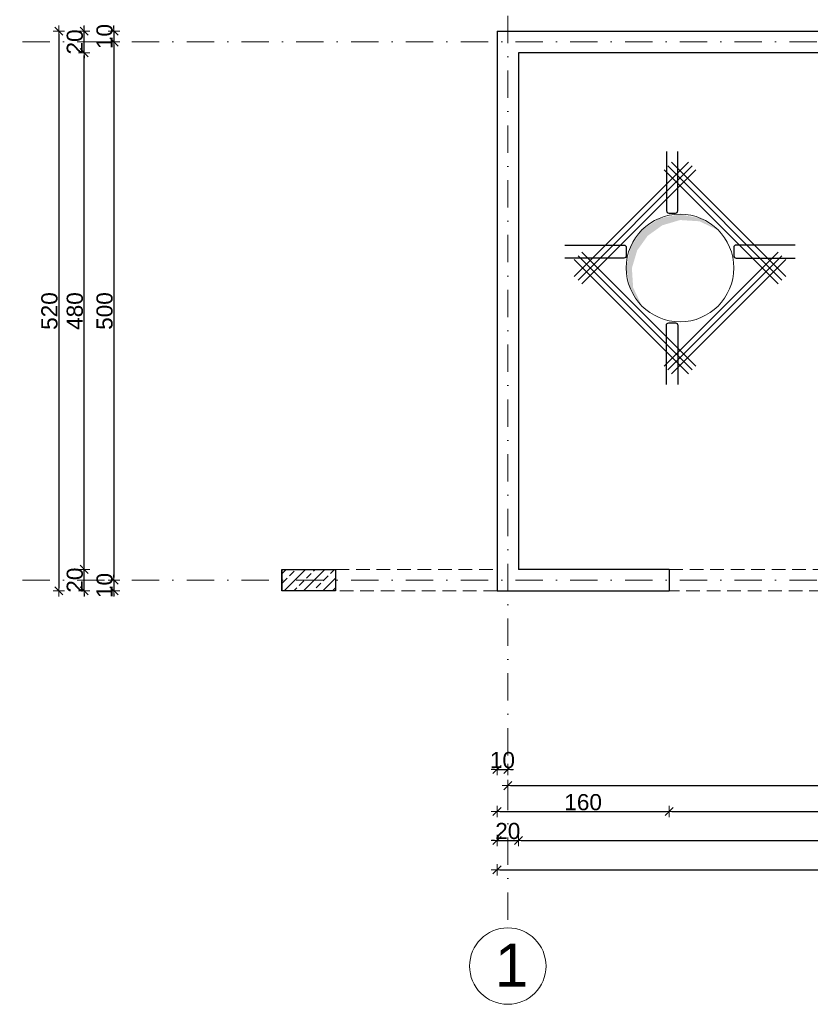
# Model space of a CAD drawing. Header units: millimetres. Extents: x -81893328 to 44149, y -26843406 to 95443303.
# Tile 14 of 100: x 27238 to 27972, y -7747 to -6832. Entities that reach past the tile are written whole.
import ezdxf

# ---------------------------------------------------------------- set-up
doc = ezdxf.new("R2010")
doc.units = ezdxf.units.MM
for name, pattern in [('CONTINOUS', [0]), ('DASHDOTX2', [50.8, 25.4, -12.7, 0, -12.7]), ('DASHED', [19.05, 12.7, -6.35])]:
    doc.linetypes.add(name, pattern=pattern)
for name, color, linetype, lineweight in [('A- osie', 2, 'DASHDOTX2', 5), ('aRMZ - kreskowanie', 43, 'Continuous', 5), ('aRMZ - osie', 2, 'DASHDOTX2', 5), ('aRMZ - wymiarowanie', 4, 'Continuous', 13), ('aRMZ - ściany', 20, 'Continuous', 30), ('gruba', 92, 'Continuous', 30), ('kRMZ - nadproża monolityczne', 1, 'DASHED', 5), ('kRMZ - otwory', 251, 'Continuous', 5), ('kRMZ - słupy żelbetowe', 30, 'Continuous', 30), ('kRMZ - ściany nośne', 5, 'Continuous', 30)]:
    doc.layers.add(name, color=color, linetype=linetype, lineweight=lineweight)
doc.styles.add('1-100 2', font='arial.ttf', dxfattribs={"height": 15})
doc.styles.get("Standard").update_dxf_attribs({"font": 'arial.ttf'})
doc.dimstyles.new('1-100', dxfattribs={"dimtxt": 15, "dimasz": 2.5, "dimexe": 1.25, "dimexo": 0.625, "dimgap": 1, "dimtad": 1, "dimdec": 0, "dimtxsty": '1-100 2', "dimblk": 'ZNACZKI', "dimcen": 2, "dimdle": 5, "dimse1": 1, "dimse2": 1, "dimclrd": 7, "dimclrt": 7, "dimadec": 0, "dimazin": 0, "dimtfac": 1, "dimtdec": 0, "dimtix": 1, "dimtmove": 1, "dimatfit": 3, "dimldrblk": 'ZNACZKI', "dimfxl": 1, "dimarcsym": 0})

# ---------------------------------------------------------------- blocks, each defined once
blk = doc.blocks.new('ZNACZKI')
for p, q in [((1.51, 1.51), (-1.51, -1.51)), ((0, 2.13), (0, -2.13)), ((-2.13, 0), (2.13, 0))]:
    blk.add_line(p, q)
blk = doc.blocks.new('*D1020')
at = {"layer": 'aRMZ - wymiarowanie', "color": 7, "lineweight": -2, "ltscale": 2, "transparency": 16777216}
for p, q in [((27678.94, -6618.11), (27676.44, -6618.11)), ((27681.44, -6618.11), (27691.44, -6618.11)), ((27693.94, -6618.11), (27696.44, -6618.11))]:
    blk.add_line(p, q, dxfattribs=at)
at = {"layer": 'Defpoints', "color": 0, "ltscale": 2, "transparency": 16777216}
for p in [(27691.44, -6618.11), (27691.44, -6827.85), (27681.44, -6842.85)]:
    blk.add_point(p, dxfattribs=at)
at = {"layer": 'aRMZ - wymiarowanie', "color": 7, "lineweight": -2, "ltscale": 2, "transparency": 16777216, "xscale": 2.5, "yscale": 2.5, "zscale": 2.5}
blk.add_blockref('ZNACZKI', (27681.44, -6618.11), dxfattribs=at)
at = {"layer": 'aRMZ - wymiarowanie', "color": 7, "lineweight": -2, "ltscale": 2, "transparency": 16777216, "xscale": 2.5, "yscale": 2.5, "zscale": 2.5, "rotation": 180}
blk.add_blockref('ZNACZKI', (27691.44, -6618.11), dxfattribs=at)
at = {"layer": 'aRMZ - wymiarowanie', "color": 7, "ltscale": 2, "transparency": 16777216, "insert": (27686.44, -6609.45), "char_height": 15, "attachment_point": 5, "style": '1-100 2'}
blk.add_mtext('10', dxfattribs=at)
blk = doc.blocks.new('*D1053')
at = {"layer": 'aRMZ - wymiarowanie', "color": 7, "lineweight": -2, "ltscale": 2, "transparency": 16777216}
blk.add_line((27693.94, -6618.11), (28588.94, -6618.11), dxfattribs=at)
at = {"layer": 'Defpoints', "color": 0, "ltscale": 2, "transparency": 16777216}
for p in [(28591.44, -6618.11), (28591.44, -6827.85), (27691.44, -6858.04)]:
    blk.add_point(p, dxfattribs=at)
at = {"layer": 'aRMZ - wymiarowanie', "color": 7, "lineweight": -2, "ltscale": 2, "transparency": 16777216, "xscale": 2.5, "yscale": 2.5, "zscale": 2.5, "rotation": 180}
blk.add_blockref('ZNACZKI', (27691.44, -6618.11), dxfattribs=at)
at = {"layer": 'aRMZ - wymiarowanie', "color": 7, "lineweight": -2, "ltscale": 2, "transparency": 16777216, "xscale": 2.5, "yscale": 2.5, "zscale": 2.5}
blk.add_blockref('ZNACZKI', (28591.44, -6618.11), dxfattribs=at)
at = {"layer": 'aRMZ - wymiarowanie', "color": 7, "ltscale": 2, "transparency": 16777216, "insert": (28141.44, -6609.45), "char_height": 15, "attachment_point": 5, "style": '1-100 2'}
blk.add_mtext('900', dxfattribs=at)
blk = doc.blocks.new('*D1054')
at = {"layer": 'aRMZ - wymiarowanie', "color": 7, "lineweight": -2, "ltscale": 2, "transparency": 16777216}
for p, q in [((27325.54, -6840.35), (27325.54, -6837.85)), ((27325.54, -6842.85), (27325.54, -6852.85)), ((27325.54, -6855.35), (27325.54, -6857.85))]:
    blk.add_line(p, q, dxfattribs=at)
at = {"layer": 'Defpoints', "color": 0, "ltscale": 2, "transparency": 16777216}
for p in [(27681.44, -6842.85), (27325.54, -6852.85), (27666.44, -6852.85)]:
    blk.add_point(p, dxfattribs=at)
at = {"layer": 'aRMZ - wymiarowanie', "color": 7, "lineweight": -2, "ltscale": 2, "transparency": 16777216, "xscale": 2.5, "yscale": 2.5, "zscale": 2.5}
for p, rotation in [((27325.54, -6842.85), 270), ((27325.54, -6852.85), 90)]:
    blk.add_blockref('ZNACZKI', p, dxfattribs=dict(at, rotation=rotation))
at = {"layer": 'aRMZ - wymiarowanie', "color": 7, "ltscale": 2, "transparency": 16777216, "insert": (27316.88, -6847.85), "char_height": 15, "attachment_point": 5, "rotation": 90, "style": '1-100 2'}
blk.add_mtext('10', dxfattribs=at)
blk = doc.blocks.new('*D1055')
at = {"layer": 'aRMZ - wymiarowanie', "color": 7, "lineweight": -2, "ltscale": 2, "transparency": 16777216}
blk.add_line((27325.54, -6855.35), (27325.54, -7350.35), dxfattribs=at)
at = {"layer": 'Defpoints', "color": 0, "ltscale": 2, "transparency": 16777216}
for p in [(27666.44, -6852.85), (27325.54, -7352.85), (27666.44, -7352.85)]:
    blk.add_point(p, dxfattribs=at)
at = {"layer": 'aRMZ - wymiarowanie', "color": 7, "lineweight": -2, "ltscale": 2, "transparency": 16777216, "xscale": 2.5, "yscale": 2.5, "zscale": 2.5}
for p, rotation in [((27325.54, -6852.85), 90), ((27325.54, -7352.85), 270)]:
    blk.add_blockref('ZNACZKI', p, dxfattribs=dict(at, rotation=rotation))
at = {"layer": 'aRMZ - wymiarowanie', "color": 7, "ltscale": 2, "transparency": 16777216, "insert": (27316.88, -7102.85), "char_height": 15, "attachment_point": 5, "rotation": 90, "style": '1-100 2'}
blk.add_mtext('500', dxfattribs=at)
blk = doc.blocks.new('*D1024')
at = {"layer": 'aRMZ - wymiarowanie', "color": 7, "lineweight": -2, "ltscale": 2, "transparency": 16777216}
for p, q in [((27325.54, -7350.35), (27325.54, -7347.85)), ((27325.54, -7352.85), (27325.54, -7362.85)), ((27325.54, -7365.35), (27325.54, -7367.85))]:
    blk.add_line(p, q, dxfattribs=at)
at = {"layer": 'Defpoints', "color": 0, "ltscale": 2, "transparency": 16777216}
for p in [(27666.44, -7352.85), (27325.54, -7362.85), (27681.44, -7362.85)]:
    blk.add_point(p, dxfattribs=at)
at = {"layer": 'aRMZ - wymiarowanie', "color": 7, "lineweight": -2, "ltscale": 2, "transparency": 16777216, "xscale": 2.5, "yscale": 2.5, "zscale": 2.5}
for p, rotation in [((27325.54, -7352.85), 270), ((27325.54, -7362.85), 90)]:
    blk.add_blockref('ZNACZKI', p, dxfattribs=dict(at, rotation=rotation))
at = {"layer": 'aRMZ - wymiarowanie', "color": 7, "ltscale": 2, "transparency": 16777216, "insert": (27316.88, -7357.85), "char_height": 15, "attachment_point": 5, "rotation": 90, "style": '1-100 2'}
blk.add_mtext('10', dxfattribs=at)
blk = doc.blocks.new('*D1056')
at = {"layer": 'aRMZ - wymiarowanie', "color": 7, "lineweight": -2, "ltscale": 2, "transparency": 16777216}
for p, q in [((27678.94, -7528.79), (27676.44, -7528.79)), ((27681.44, -7528.79), (27691.44, -7528.79)), ((27693.94, -7528.79), (27696.44, -7528.79))]:
    blk.add_line(p, q, dxfattribs=at)
at = {"layer": 'Defpoints', "color": 0, "ltscale": 2, "transparency": 16777216}
for p in [(27691.44, -7268.94), (27681.44, -7362.85), (27691.44, -7528.79)]:
    blk.add_point(p, dxfattribs=at)
at = {"layer": 'aRMZ - wymiarowanie', "color": 7, "lineweight": -2, "ltscale": 2, "transparency": 16777216, "xscale": 2.5, "yscale": 2.5, "zscale": 2.5}
blk.add_blockref('ZNACZKI', (27681.44, -7528.79), dxfattribs=at)
at = {"layer": 'aRMZ - wymiarowanie', "color": 7, "lineweight": -2, "ltscale": 2, "transparency": 16777216, "xscale": 2.5, "yscale": 2.5, "zscale": 2.5, "rotation": 180}
blk.add_blockref('ZNACZKI', (27691.44, -7528.79), dxfattribs=at)
at = {"layer": 'aRMZ - wymiarowanie', "color": 7, "ltscale": 2, "transparency": 16777216, "insert": (27686.44, -7520.13), "char_height": 15, "attachment_point": 5, "style": '1-100 2'}
blk.add_mtext('10', dxfattribs=at)
blk = doc.blocks.new('*D1057')
at = {"layer": 'aRMZ - wymiarowanie', "color": 7, "lineweight": -2, "ltscale": 2, "transparency": 16777216}
blk.add_line((27693.94, -7543.79), (28588.94, -7543.79), dxfattribs=at)
at = {"layer": 'Defpoints', "color": 0, "ltscale": 2, "transparency": 16777216}
for p in [(27691.44, -7268.94), (28591.44, -7377.85), (28591.44, -7543.79)]:
    blk.add_point(p, dxfattribs=at)
at = {"layer": 'aRMZ - wymiarowanie', "color": 7, "lineweight": -2, "ltscale": 2, "transparency": 16777216, "xscale": 2.5, "yscale": 2.5, "zscale": 2.5, "rotation": 180}
blk.add_blockref('ZNACZKI', (27691.44, -7543.79), dxfattribs=at)
at = {"layer": 'aRMZ - wymiarowanie', "color": 7, "lineweight": -2, "ltscale": 2, "transparency": 16777216, "xscale": 2.5, "yscale": 2.5, "zscale": 2.5}
blk.add_blockref('ZNACZKI', (28591.44, -7543.79), dxfattribs=at)
at = {"layer": 'aRMZ - wymiarowanie', "color": 7, "ltscale": 2, "transparency": 16777216, "insert": (28141.44, -7535.13), "char_height": 15, "attachment_point": 5, "style": '1-100 2'}
blk.add_mtext('900', dxfattribs=at)
blk = doc.blocks.new('*D1033')
at = {"layer": 'aRMZ - wymiarowanie', "color": 7, "lineweight": -2, "ltscale": 2, "transparency": 16777216}
for p, q in [((27678.94, -7594.66), (27676.44, -7594.66)), ((27681.44, -7594.66), (27701.44, -7594.66)), ((27703.94, -7594.66), (27706.44, -7594.66))]:
    blk.add_line(p, q, dxfattribs=at)
at = {"layer": 'Defpoints', "color": 0, "ltscale": 2, "transparency": 16777216}
for p in [(27701.44, -7342.85), (27681.44, -7362.85), (27701.44, -7594.66)]:
    blk.add_point(p, dxfattribs=at)
at = {"layer": 'aRMZ - wymiarowanie', "color": 7, "lineweight": -2, "ltscale": 2, "transparency": 16777216, "xscale": 2.5, "yscale": 2.5, "zscale": 2.5}
blk.add_blockref('ZNACZKI', (27681.44, -7594.66), dxfattribs=at)
at = {"layer": 'aRMZ - wymiarowanie', "color": 7, "lineweight": -2, "ltscale": 2, "transparency": 16777216, "xscale": 2.5, "yscale": 2.5, "zscale": 2.5, "rotation": 180}
blk.add_blockref('ZNACZKI', (27701.44, -7594.66), dxfattribs=at)
at = {"layer": 'aRMZ - wymiarowanie', "color": 7, "ltscale": 2, "transparency": 16777216, "insert": (27691.44, -7586), "char_height": 15, "attachment_point": 5, "style": '1-100 2'}
blk.add_mtext('20', dxfattribs=at)
blk = doc.blocks.new('*D1034')
at = {"layer": 'aRMZ - wymiarowanie', "color": 7, "lineweight": -2, "ltscale": 2, "transparency": 16777216}
blk.add_line((27703.94, -7594.66), (28578.94, -7594.66), dxfattribs=at)
at = {"layer": 'Defpoints', "color": 0, "ltscale": 2, "transparency": 16777216}
for p in [(27701.44, -7342.85), (28581.44, -7342.85), (28581.44, -7594.66)]:
    blk.add_point(p, dxfattribs=at)
at = {"layer": 'aRMZ - wymiarowanie', "color": 7, "lineweight": -2, "ltscale": 2, "transparency": 16777216, "xscale": 2.5, "yscale": 2.5, "zscale": 2.5, "rotation": 180}
blk.add_blockref('ZNACZKI', (27701.44, -7594.66), dxfattribs=at)
at = {"layer": 'aRMZ - wymiarowanie', "color": 7, "lineweight": -2, "ltscale": 2, "transparency": 16777216, "xscale": 2.5, "yscale": 2.5, "zscale": 2.5}
blk.add_blockref('ZNACZKI', (28581.44, -7594.66), dxfattribs=at)
at = {"layer": 'aRMZ - wymiarowanie', "color": 7, "ltscale": 2, "transparency": 16777216, "insert": (28141.44, -7586), "char_height": 15, "attachment_point": 5, "style": '1-100 2'}
blk.add_mtext('880', dxfattribs=at)
blk = doc.blocks.new('*D1040')
at = {"layer": 'aRMZ - wymiarowanie', "color": 7, "lineweight": -2, "ltscale": 2, "transparency": 16777216}
blk.add_line((27683.94, -7622.08), (29798.94, -7622.08), dxfattribs=at)
at = {"layer": 'Defpoints', "color": 0, "ltscale": 2, "transparency": 16777216}
for p in [(27681.44, -7362.85), (29801.44, -7362.85), (29801.44, -7622.08)]:
    blk.add_point(p, dxfattribs=at)
at = {"layer": 'aRMZ - wymiarowanie', "color": 7, "lineweight": -2, "ltscale": 2, "transparency": 16777216, "xscale": 2.5, "yscale": 2.5, "zscale": 2.5, "rotation": 180}
blk.add_blockref('ZNACZKI', (27681.44, -7622.08), dxfattribs=at)
at = {"layer": 'aRMZ - wymiarowanie', "color": 7, "lineweight": -2, "ltscale": 2, "transparency": 16777216, "xscale": 2.5, "yscale": 2.5, "zscale": 2.5}
blk.add_blockref('ZNACZKI', (29801.44, -7622.08), dxfattribs=at)
at = {"layer": 'aRMZ - wymiarowanie', "color": 7, "ltscale": 2, "transparency": 16777216, "insert": (28741.44, -7613.42), "char_height": 15, "attachment_point": 5, "style": '1-100 2'}
blk.add_mtext('2120', dxfattribs=at)
blk = doc.blocks.new('*D1041')
at = {"layer": 'aRMZ - wymiarowanie', "color": 7, "lineweight": -2, "ltscale": 2, "transparency": 16777216}
for p, q in [((27297.89, -7340.35), (27297.89, -7337.85)), ((27297.89, -7362.85), (27297.89, -7342.85)), ((27297.89, -7365.35), (27297.89, -7367.85))]:
    blk.add_line(p, q, dxfattribs=at)
at = {"layer": 'Defpoints', "color": 0, "ltscale": 2, "transparency": 16777216}
for p in [(27297.89, -7342.85), (27701.44, -7342.85), (27681.44, -7362.85)]:
    blk.add_point(p, dxfattribs=at)
at = {"layer": 'aRMZ - wymiarowanie', "color": 7, "lineweight": -2, "ltscale": 2, "transparency": 16777216, "xscale": 2.5, "yscale": 2.5, "zscale": 2.5}
for p, rotation in [((27297.89, -7342.85), 270), ((27297.89, -7362.85), 90)]:
    blk.add_blockref('ZNACZKI', p, dxfattribs=dict(at, rotation=rotation))
at = {"layer": 'aRMZ - wymiarowanie', "color": 7, "ltscale": 2, "transparency": 16777216, "insert": (27289.24, -7352.85), "char_height": 15, "attachment_point": 5, "rotation": 90, "style": '1-100 2'}
blk.add_mtext('20', dxfattribs=at)
blk = doc.blocks.new('*D1042')
at = {"layer": 'aRMZ - wymiarowanie', "color": 7, "lineweight": -2, "ltscale": 2, "transparency": 16777216}
blk.add_line((27297.89, -7340.35), (27297.89, -6865.35), dxfattribs=at)
at = {"layer": 'Defpoints', "color": 0, "ltscale": 2, "transparency": 16777216}
for p in [(27297.89, -6862.85), (27701.44, -6862.85), (27701.44, -7342.85)]:
    blk.add_point(p, dxfattribs=at)
at = {"layer": 'aRMZ - wymiarowanie', "color": 7, "lineweight": -2, "ltscale": 2, "transparency": 16777216, "xscale": 2.5, "yscale": 2.5, "zscale": 2.5}
for p, rotation in [((27297.89, -6862.85), 90), ((27297.89, -7342.85), 270)]:
    blk.add_blockref('ZNACZKI', p, dxfattribs=dict(at, rotation=rotation))
at = {"layer": 'aRMZ - wymiarowanie', "color": 7, "ltscale": 2, "transparency": 16777216, "insert": (27289.24, -7102.85), "char_height": 15, "attachment_point": 5, "rotation": 90, "style": '1-100 2'}
blk.add_mtext('480', dxfattribs=at)
blk = doc.blocks.new('*D1043')
at = {"layer": 'aRMZ - wymiarowanie', "color": 7, "lineweight": -2, "ltscale": 2, "transparency": 16777216}
for p, q in [((27297.89, -6840.35), (27297.89, -6837.85)), ((27297.89, -6862.85), (27297.89, -6842.85)), ((27297.89, -6865.35), (27297.89, -6867.85))]:
    blk.add_line(p, q, dxfattribs=at)
at = {"layer": 'Defpoints', "color": 0, "ltscale": 2, "transparency": 16777216}
for p in [(27297.89, -6842.85), (27681.44, -6842.85), (27701.44, -6862.85)]:
    blk.add_point(p, dxfattribs=at)
at = {"layer": 'aRMZ - wymiarowanie', "color": 7, "lineweight": -2, "ltscale": 2, "transparency": 16777216, "xscale": 2.5, "yscale": 2.5, "zscale": 2.5}
for p, rotation in [((27297.89, -6842.85), 270), ((27297.89, -6862.85), 90)]:
    blk.add_blockref('ZNACZKI', p, dxfattribs=dict(at, rotation=rotation))
at = {"layer": 'aRMZ - wymiarowanie', "color": 7, "ltscale": 2, "transparency": 16777216, "insert": (27289.24, -6852.85), "char_height": 15, "attachment_point": 5, "rotation": 90, "style": '1-100 2'}
blk.add_mtext('20', dxfattribs=at)
blk = doc.blocks.new('*D1044')
at = {"layer": 'aRMZ - wymiarowanie', "color": 7, "lineweight": -2, "ltscale": 2, "transparency": 16777216}
blk.add_line((27274.32, -6845.35), (27274.32, -7360.35), dxfattribs=at)
at = {"layer": 'Defpoints', "color": 0, "ltscale": 2, "transparency": 16777216}
for p in [(27681.44, -6842.85), (27274.32, -7362.85), (27681.44, -7362.85)]:
    blk.add_point(p, dxfattribs=at)
at = {"layer": 'aRMZ - wymiarowanie', "color": 7, "lineweight": -2, "ltscale": 2, "transparency": 16777216, "xscale": 2.5, "yscale": 2.5, "zscale": 2.5}
for p, rotation in [((27274.32, -6842.85), 90), ((27274.32, -7362.85), 270)]:
    blk.add_blockref('ZNACZKI', p, dxfattribs=dict(at, rotation=rotation))
at = {"layer": 'aRMZ - wymiarowanie', "color": 7, "ltscale": 2, "transparency": 16777216, "insert": (27265.66, -7102.85), "char_height": 15, "attachment_point": 5, "rotation": 90, "style": '1-100 2'}
blk.add_mtext('520', dxfattribs=at)
blk = doc.blocks.new('*D1045')
at = {"layer": 'aRMZ - wymiarowanie', "color": 7, "lineweight": -2, "ltscale": 2, "transparency": 16777216}
for p, q in [((27678.94, -6593.16), (27676.44, -6593.16)), ((27681.44, -6593.16), (27701.44, -6593.16)), ((27703.94, -6593.16), (27706.44, -6593.16))]:
    blk.add_line(p, q, dxfattribs=at)
at = {"layer": 'Defpoints', "color": 0, "ltscale": 2, "transparency": 16777216}
for p in [(27701.44, -6593.16), (27681.44, -6842.85), (27701.44, -6862.85)]:
    blk.add_point(p, dxfattribs=at)
at = {"layer": 'aRMZ - wymiarowanie', "color": 7, "lineweight": -2, "ltscale": 2, "transparency": 16777216, "xscale": 2.5, "yscale": 2.5, "zscale": 2.5}
blk.add_blockref('ZNACZKI', (27681.44, -6593.16), dxfattribs=at)
at = {"layer": 'aRMZ - wymiarowanie', "color": 7, "lineweight": -2, "ltscale": 2, "transparency": 16777216, "xscale": 2.5, "yscale": 2.5, "zscale": 2.5, "rotation": 180}
blk.add_blockref('ZNACZKI', (27701.44, -6593.16), dxfattribs=at)
at = {"layer": 'aRMZ - wymiarowanie', "color": 7, "ltscale": 2, "transparency": 16777216, "insert": (27691.44, -6584.5), "char_height": 15, "attachment_point": 5, "style": '1-100 2'}
blk.add_mtext('20', dxfattribs=at)
blk = doc.blocks.new('*D1046')
at = {"layer": 'aRMZ - wymiarowanie', "color": 7, "lineweight": -2, "ltscale": 2, "transparency": 16777216}
blk.add_line((27703.94, -6593.16), (28578.94, -6593.16), dxfattribs=at)
at = {"layer": 'Defpoints', "color": 0, "ltscale": 2, "transparency": 16777216}
for p in [(28581.44, -6593.16), (27701.44, -6862.85), (28581.44, -6862.85)]:
    blk.add_point(p, dxfattribs=at)
at = {"layer": 'aRMZ - wymiarowanie', "color": 7, "lineweight": -2, "ltscale": 2, "transparency": 16777216, "xscale": 2.5, "yscale": 2.5, "zscale": 2.5, "rotation": 180}
blk.add_blockref('ZNACZKI', (27701.44, -6593.16), dxfattribs=at)
at = {"layer": 'aRMZ - wymiarowanie', "color": 7, "lineweight": -2, "ltscale": 2, "transparency": 16777216, "xscale": 2.5, "yscale": 2.5, "zscale": 2.5}
blk.add_blockref('ZNACZKI', (28581.44, -6593.16), dxfattribs=at)
at = {"layer": 'aRMZ - wymiarowanie', "color": 7, "ltscale": 2, "transparency": 16777216, "insert": (28141.44, -6584.5), "char_height": 15, "attachment_point": 5, "style": '1-100 2'}
blk.add_mtext('880', dxfattribs=at)
blk = doc.blocks.new('*D1052')
at = {"layer": 'aRMZ - wymiarowanie', "color": 7, "lineweight": -2, "ltscale": 2, "transparency": 16777216}
blk.add_line((27683.94, -6565.55), (29798.94, -6565.55), dxfattribs=at)
at = {"layer": 'Defpoints', "color": 0, "ltscale": 2, "transparency": 16777216}
for p in [(29801.44, -6565.55), (27681.44, -6842.85), (29801.44, -6842.85)]:
    blk.add_point(p, dxfattribs=at)
at = {"layer": 'aRMZ - wymiarowanie', "color": 7, "lineweight": -2, "ltscale": 2, "transparency": 16777216, "xscale": 2.5, "yscale": 2.5, "zscale": 2.5, "rotation": 180}
blk.add_blockref('ZNACZKI', (27681.44, -6565.55), dxfattribs=at)
at = {"layer": 'aRMZ - wymiarowanie', "color": 7, "lineweight": -2, "ltscale": 2, "transparency": 16777216, "xscale": 2.5, "yscale": 2.5, "zscale": 2.5}
blk.add_blockref('ZNACZKI', (29801.44, -6565.55), dxfattribs=at)
at = {"layer": 'aRMZ - wymiarowanie', "color": 7, "ltscale": 2, "transparency": 16777216, "insert": (28741.44, -6556.9), "char_height": 15, "attachment_point": 5, "style": '1-100 2'}
blk.add_mtext('2120', dxfattribs=at)
blk = doc.blocks.new('*D1060')
at = {"layer": 'aRMZ - wymiarowanie', "color": 7, "lineweight": -2, "ltscale": 2, "transparency": 16777216}
blk.add_line((27683.94, -7567.88), (27838.94, -7567.88), dxfattribs=at)
at = {"layer": 'Defpoints', "color": 0, "ltscale": 2, "transparency": 16777216}
for p in [(27681.44, -7362.85), (27841.44, -7362.85), (27841.44, -7567.88)]:
    blk.add_point(p, dxfattribs=at)
at = {"layer": 'aRMZ - wymiarowanie', "color": 7, "lineweight": -2, "ltscale": 2, "transparency": 16777216, "xscale": 2.5, "yscale": 2.5, "zscale": 2.5, "rotation": 180}
blk.add_blockref('ZNACZKI', (27681.44, -7567.88), dxfattribs=at)
at = {"layer": 'aRMZ - wymiarowanie', "color": 7, "lineweight": -2, "ltscale": 2, "transparency": 16777216, "xscale": 2.5, "yscale": 2.5, "zscale": 2.5}
blk.add_blockref('ZNACZKI', (27841.44, -7567.88), dxfattribs=at)
at = {"layer": 'aRMZ - wymiarowanie', "color": 7, "ltscale": 2, "transparency": 16777216, "insert": (27761.44, -7559.22), "char_height": 15, "attachment_point": 5, "style": '1-100 2'}
blk.add_mtext('160', dxfattribs=at)
blk = doc.blocks.new('*D1061')
at = {"layer": 'aRMZ - wymiarowanie', "color": 7, "lineweight": -2, "ltscale": 2, "transparency": 16777216}
blk.add_line((27843.94, -7567.88), (28438.94, -7567.88), dxfattribs=at)
at = {"layer": 'Defpoints', "color": 0, "ltscale": 2, "transparency": 16777216}
for p in [(27841.44, -7362.85), (28441.44, -7362.85), (28441.44, -7567.88)]:
    blk.add_point(p, dxfattribs=at)
at = {"layer": 'aRMZ - wymiarowanie', "color": 7, "lineweight": -2, "ltscale": 2, "transparency": 16777216, "xscale": 2.5, "yscale": 2.5, "zscale": 2.5, "rotation": 180}
blk.add_blockref('ZNACZKI', (27841.44, -7567.88), dxfattribs=at)
at = {"layer": 'aRMZ - wymiarowanie', "color": 7, "lineweight": -2, "ltscale": 2, "transparency": 16777216, "xscale": 2.5, "yscale": 2.5, "zscale": 2.5}
blk.add_blockref('ZNACZKI', (28441.44, -7567.88), dxfattribs=at)
at = {"layer": 'aRMZ - wymiarowanie', "color": 7, "ltscale": 2, "transparency": 16777216, "insert": (28141.44, -7559.22), "char_height": 15, "attachment_point": 5, "style": '1-100 2'}
blk.add_mtext('600', dxfattribs=at)

msp = doc.modelspace()

# ---------------------------------------------------------------- hatches: boundary and pattern name
at = {"layer": 'aRMZ - kreskowanie'}
h = msp.add_hatch(dxfattribs=at)
h.set_pattern_fill('ANSI33', color=256, scale=2)
h.set_pattern_definition([(45, (0, -18771.827), (-8.980256, 8.980256), []), (45, (8.98, -18771.827), (-8.980256, 8.980256), [6.35, -3.175])])
h.paths.add_polyline_path([(27481.439, -7342.8512), (27531.439, -7342.8512), (27531.439, -7362.8512), (27481.439, -7362.8512)])
at = {"layer": 'kRMZ - otwory'}
msp.add_hatch(color=256, dxfattribs=at).paths.add_polyline_path([(27886.7943, -7027.6518), (27870.5731, -7016.8132), (27851.439, -7013.0071), (27832.3048, -7016.8132), (27816.0836, -7027.6518), (27805.245, -7043.873), (27801.439, -7063.0071), (27805.245, -7082.1413), (27816.0836, -7098.3625), (27807.8966, -7081.043), (27806.7423, -7063.0071), (27811.6466, -7046.5246), (27821.3869, -7032.9551), (27834.9564, -7023.2148), (27851.439, -7018.3104), (27869.4748, -7019.4648)])
msp.add_hatch(color=256, dxfattribs=at).paths.add_polyline_path([(27886.7943, -7027.6518), (27870.5731, -7016.8132), (27851.439, -7013.0071), (27832.3048, -7016.8132), (27816.0836, -7027.6518), (27805.245, -7043.873), (27801.439, -7063.0071), (27805.245, -7082.1413), (27816.0836, -7098.3625), (27807.8966, -7081.043), (27806.7423, -7063.0071), (27811.6466, -7046.5246), (27821.3869, -7032.9551), (27834.9564, -7023.2148), (27851.439, -7018.3104), (27869.4748, -7019.4648)])

# ---------------------------------------------------------------- linework, layer by layer
at = {"layer": 'A- osie', "linetype": 'Continuous'}
msp.add_circle((27691.439, -7711.4179), 35.5167, dxfattribs=at)
at = {"layer": 'aRMZ - osie'}
for p, q in [((27691.439, -6523.197), (27691.439, -7675.9011)), ((27138.6771, -6852.8512), (30536.7437, -6852.8512)), ((27138.6771, -7352.8512), (30536.7437, -7352.8512))]:
    msp.add_line(p, q, dxfattribs=at)
at = {"layer": 'aRMZ - ściany'}
msp.add_line((27481.439, -7342.8512), (27481.439, -7362.8512), dxfattribs=at)
at = {"layer": 'gruba'}
for p, q in [((27838.9141, -6954.6913), (27838.9141, -7009.6913)), ((27849.4141, -7009.6913), (27849.4141, -6954.6913)), ((27841.0141, -7011.7913), (27847.3141, -7011.7913))]:
    msp.add_line(p, q, dxfattribs=at)
at = {"layer": 'gruba', "color": 4}
for p, q in [((27753.1511, -7070.6294), (27859.2171, -6964.5633)), ((27756.6866, -7074.1649), (27862.7527, -6968.0989)), ((27946.1913, -7074.1649), (27840.1252, -6968.0989)), ((27949.7268, -7070.6294), (27843.6608, -6964.5633)), ((27760.2222, -7077.7004), (27866.2882, -6971.6344)), ((27942.6557, -7077.7004), (27836.5897, -6971.6344)), ((27862.7527, -7157.6035), (27756.6866, -7051.5375)), ((27866.2882, -7154.068), (27760.2222, -7048.0019)), ((27836.5897, -7154.068), (27942.6557, -7048.0019)), ((27840.1252, -7157.6035), (27946.1913, -7051.5375)), ((27859.2171, -7161.139), (27753.1511, -7055.073)), ((27843.6608, -7161.139), (27949.7268, -7055.073))]:
    msp.add_line(p, q, dxfattribs=at)
at = {"layer": 'gruba', "color": 2, "linetype": 'CONTINOUS', "extrusion": (0, 0, -1)}
for p, q in [((27744.3738, -7041.6012), (27799.3738, -7041.6012)), ((27801.4738, -7043.7012), (27801.4738, -7051.5012)), ((27799.3738, -7053.6012), (27744.3738, -7053.6012))]:
    msp.add_line(p, q, dxfattribs=at)
at = {"layer": 'gruba', "color": 2, "linetype": 'CONTINOUS'}
for p, q in [((27958.5041, -7041.6012), (27903.5041, -7041.6012)), ((27901.4041, -7043.7012), (27901.4041, -7051.5012)), ((27903.5041, -7053.6012), (27958.5041, -7053.6012))]:
    msp.add_line(p, q, dxfattribs=at)
at = {"layer": 'gruba', "extrusion": (0, 0, -1)}
for p, q in [((27838.8741, -7171.011), (27838.8741, -7116.011)), ((27840.9741, -7113.911), (27847.2741, -7113.911)), ((27849.3741, -7116.011), (27849.3741, -7171.011))]:
    msp.add_line(p, q, dxfattribs=at)
at = {"layer": 'gruba'}
for centre, major_axis, start_param, end_param in [((27841.0141, -7009.6913), (-1.4849, 1.4849), 0.78539816, 2.35619449), ((27847.3141, -7009.6913), (1.4849, 1.4849), 3.92699082, 5.49778714)]:
    msp.add_ellipse(centre, major_axis=major_axis, ratio=1, start_param=start_param, end_param=end_param, dxfattribs=at)
at = {"layer": 'gruba', "color": 2, "linetype": 'CONTINOUS', "extrusion": (0, 0, -1)}
for centre, major_axis in [((27799.3738, -7043.7012), (-1.4849, 1.4849)), ((27799.3738, -7051.5012), (1.4849, 1.4849))]:
    msp.add_ellipse(centre, major_axis=major_axis, ratio=1, start_param=0.78539816, end_param=2.35619449, dxfattribs=at)
at = {"layer": 'gruba', "color": 2, "linetype": 'CONTINOUS'}
for centre, major_axis in [((27903.5041, -7043.7012), (1.4849, 1.4849)), ((27903.5041, -7051.5012), (-1.4849, 1.4849))]:
    msp.add_ellipse(centre, major_axis=major_axis, ratio=1, start_param=0.78539816, end_param=2.35619449, dxfattribs=at)
at = {"layer": 'gruba', "extrusion": (0, 0, -1)}
for centre, major_axis, start_param, end_param in [((27840.9741, -7116.011), (1.4849, 1.4849), 3.92699082, 5.49778714), ((27847.2741, -7116.011), (-1.4849, 1.4849), 0.78539816, 2.35619449)]:
    msp.add_ellipse(centre, major_axis=major_axis, ratio=1, start_param=start_param, end_param=end_param, dxfattribs=at)
at = {"layer": 'kRMZ - nadproża monolityczne'}
for points in [[(27531.439, -7342.8512), (27681.439, -7342.8512)], [(27841.439, -7342.8512), (28441.439, -7342.8512)], [(27681.439, -7362.8512), (27531.439, -7362.8512)], [(28441.439, -7362.8512), (27841.439, -7362.8512)]]:
    msp.add_lwpolyline(points, dxfattribs=at)
at = {"layer": 'kRMZ - otwory'}
msp.add_circle((27851.439, -7062.8512), 50, dxfattribs=at)
msp.add_circle((27851.439, -7062.8512), 50, dxfattribs=at)
at = {"layer": 'kRMZ - słupy żelbetowe'}
msp.add_lwpolyline([(27481.439, -7342.8512), (27531.439, -7342.8512), (27531.439, -7362.8512), (27481.439, -7362.8512)], close=True, dxfattribs=at)
at = {"layer": 'kRMZ - ściany nośne'}
for p, q in [((27681.439, -6842.8512), (29801.439, -6842.8512)), ((27681.439, -6842.8512), (27681.439, -7362.8512)), ((28581.439, -6862.8512), (27701.439, -6862.8512)), ((27701.439, -6862.8512), (27701.439, -7342.8512)), ((27841.439, -7342.8512), (27701.439, -7342.8512)), ((27841.439, -7342.8512), (27841.439, -7362.8512)), ((27681.439, -7362.8512), (27841.439, -7362.8512))]:
    msp.add_line(p, q, dxfattribs=at)

# ---------------------------------------------------------------- texts
at = {"layer": 'A- osie', "insert": (27679.3336, -7690.5027), "char_height": 40, "width": 38.590363, "attachment_point": 1}
msp.add_mtext('1', dxfattribs=at)

# ---------------------------------------------------------------- dimensions: what is measured, and where the dimension line sits
at = {"layer": 'aRMZ - wymiarowanie', "color": 1, "ltscale": 2}
for base, p1, p2, picture, middle in [((29801.439, -6565.5543), (27681.439, -6842.8512), (29801.439, -6842.8512), '*D1052', (28741.439, -6556.8957)), ((27701.439, -6593.1619), (27681.439, -6842.8512), (27701.439, -6862.8512), '*D1045', (27691.439, -6584.5033)), ((28581.439, -6593.1619), (27701.439, -6862.8512), (28581.439, -6862.8512), '*D1046', (28141.439, -6584.5033)), ((27691.439, -6618.1099), (27681.439, -6842.8512), (27691.439, -6827.8512), '*D1020', (27686.439, -6609.4513)), ((28591.439, -6618.1099), (27691.439, -6858.04), (28591.439, -6827.8512), '*D1053', (28141.439, -6609.4513)), ((27691.439, -7528.7883), (27681.439, -7362.8512), (27691.439, -7268.9449), '*D1056', (27686.439, -7520.1297)), ((28591.439, -7543.7883), (27691.439, -7268.9449), (28591.439, -7377.8512), '*D1057', (28141.439, -7535.1297)), ((27701.439, -7594.6612), (27681.439, -7362.8512), (27701.439, -7342.8512), '*D1033', (27691.439, -7586.0026)), ((28581.439, -7594.6612), (27701.439, -7342.8512), (28581.439, -7342.8512), '*D1034', (28141.439, -7586.0026)), ((29801.439, -7622.0758), (27681.439, -7362.8512), (29801.439, -7362.8512), '*D1040', (28741.439, -7613.4173)), ((27841.439, -7567.8834), (27681.439, -7362.8512), (27841.439, -7362.8512), '*D1060', (27761.439, -7559.2248)), ((28441.439, -7567.8834), (27841.439, -7362.8512), (28441.439, -7362.8512), '*D1061', (28141.439, -7559.2248))]:
    dim = msp.add_linear_dim(base=base, p1=p1, p2=p2, dimstyle='1-100', dxfattribs=at)
    dim.commit()
    dim.dimension.update_dxf_attribs({"geometry": picture, "text_midpoint": middle})
for base, p1, p2, picture, middle in [((27274.3194, -7362.8512), (27681.439, -6842.8512), (27681.439, -7362.8512), '*D1044', (27265.6608, -7102.8512)), ((27297.8943, -6842.8512), (27701.439, -6862.8512), (27681.439, -6842.8512), '*D1043', (27289.2357, -6852.8512)), ((27325.536, -6852.8512), (27681.439, -6842.8512), (27666.439, -6852.8512), '*D1054', (27316.8774, -6847.8512)), ((27325.536, -7352.8512), (27666.439, -6852.8512), (27666.439, -7352.8512), '*D1055', (27316.8774, -7102.8512)), ((27297.8943, -6862.8512), (27701.439, -7342.8512), (27701.439, -6862.8512), '*D1042', (27289.2357, -7102.8512)), ((27297.8943, -7342.8512), (27681.439, -7362.8512), (27701.439, -7342.8512), '*D1041', (27289.2357, -7352.8512)), ((27325.536, -7362.8512), (27666.439, -7352.8512), (27681.439, -7362.8512), '*D1024', (27316.8774, -7357.8512))]:
    dim = msp.add_linear_dim(base=base, p1=p1, p2=p2, angle=90, dimstyle='1-100', dxfattribs=at)
    dim.commit()
    dim.dimension.update_dxf_attribs({"geometry": picture, "text_midpoint": middle})

doc.saveas('drawing.dxf')
